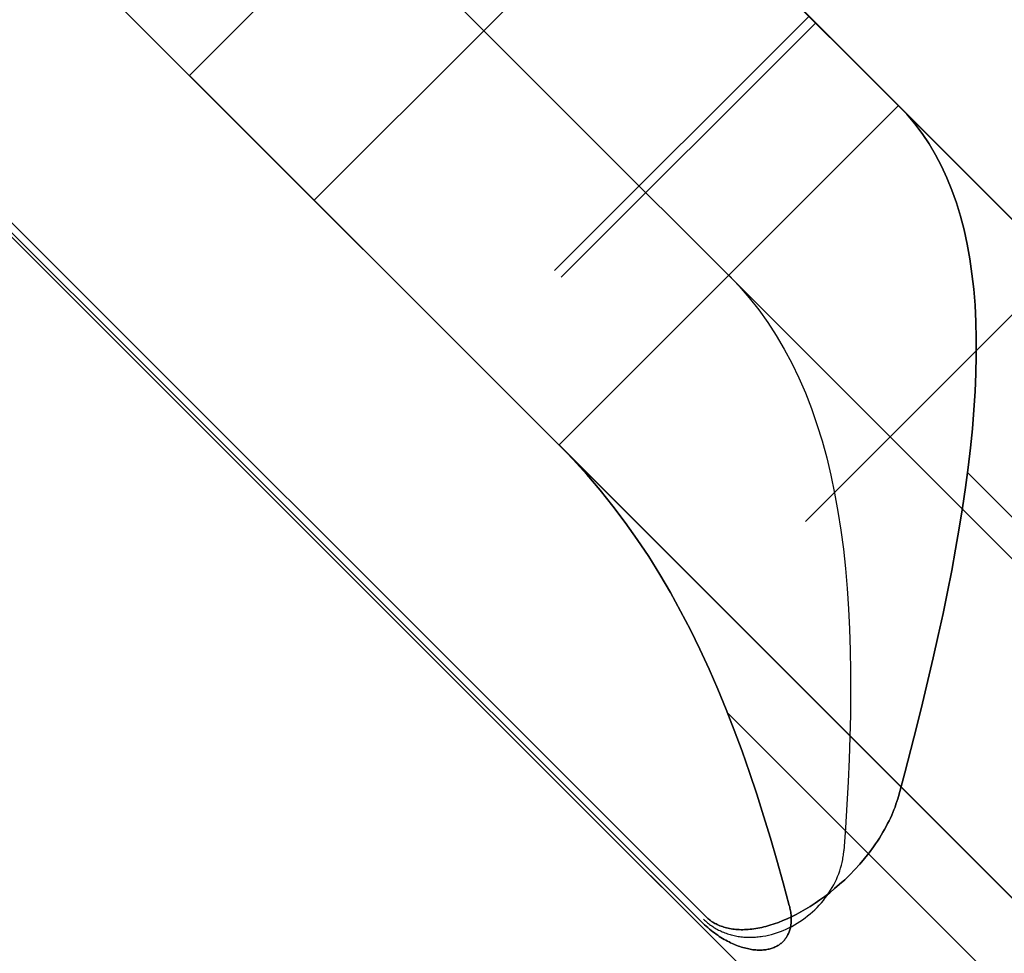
# Model space of a CAD drawing. Header units: millimetres. Extents: x -1030 to 192, y -442 to 180.
# Tile 36 of 256: x -981.47 to -977.37, y -386.28 to -382.39. Entities that reach past the tile are written whole.
import ezdxf

# ---------------------------------------------------------------- set-up
doc = ezdxf.new("R2010")
doc.units = ezdxf.units.MM
doc.header["$MEASUREMENT"] = 0
doc.layers.add('OVIDIO 120x60x72h', color=7, linetype='Continuous')

msp = doc.modelspace()

# ---------------------------------------------------------------- linework, layer by layer
at = {"layer": 'OVIDIO 120x60x72h', "extrusion": (0.108979, 0.202852, 0.973126)}
for points in [[(700.1307, 998.2628), (700.1307, 837.607)], [(700.1307, 837.607), (700.1307, 998.2628)], [(699.8353, 998.2628), (699.8353, 837.607)], [(699.5398, 837.607), (699.5398, 998.2628)], [(699.5398, 998.2628), (699.5398, 837.607)]]:
    msp.add_lwpolyline(points, dxfattribs=at)
at = {"layer": 'OVIDIO 120x60x72h', "extrusion": (0.021464, 0.046296, 0.998697)}
msp.add_lwpolyline([(740.5377, 718.1058), (740.5377, 818.6188)], dxfattribs=at)
at = {"layer": 'OVIDIO 120x60x72h', "extrusion": (0.235702, 0.235702, 0.942809)}
for points in [[(402.222, 1168.6844), (402.222, 1063.2765)], [(417.7515, 1208.228), (417.7515, 1099.1502)], [(416.8028, 1099.1502), (416.8028, 1208.228)], [(414.9054, 1208.228), (414.9054, 1099.1502)], [(413.9567, 1099.1502), (413.9567, 1208.228)]]:
    msp.add_lwpolyline(points, dxfattribs=at)
at = {"layer": 'OVIDIO 120x60x72h', "extrusion": (0.202852, 0.108979, 0.973126)}
for points in [[(96.8647, 1070.9108), (96.8647, 1231.5666)], [(96.8647, 1231.5666), (96.8647, 1070.9108)], [(96.5692, 1231.5666), (96.5692, 1070.9108)], [(96.2738, 1231.5666), (96.2738, 1070.9108)], [(96.2738, 1070.9108), (96.2738, 1231.5666)]]:
    msp.add_lwpolyline(points, dxfattribs=at)
at = {"layer": 'OVIDIO 120x60x72h', "extrusion": (0.046296, 0.021464, 0.998697)}
for points in [[(41.8689, 1002.9517), (41.8689, 1104.2561)], [(40.3827, 1003.9199), (40.3827, 1104.4311)]]:
    msp.add_lwpolyline(points, dxfattribs=at)
at = {"layer": 'OVIDIO 120x60x72h', "extrusion": (0.881274, -0.265352, 0.39108)}
msp.add_lwpolyline([(-636.7632, 955.3032), (-681.0761, 1012.8583)], dxfattribs=at)
at = {"layer": 'OVIDIO 120x60x72h', "extrusion": (0.015219, -0.015219, 0.999768)}
for points in [[(-991.1627, -369.4655), (-981.7851, -378.8408)], [(-992.2232, -370.5262), (-982.8457, -379.9016)]]:
    msp.add_lwpolyline(points, dxfattribs=at)
at = {"layer": 'OVIDIO 120x60x72h', "extrusion": (0.000231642, 0.999884, 0.015217)}
for points in [[(983.6795, 41.3113), (976.2222, 531.1432)], [(984.7399, 41.3275), (977.2826, 531.1606)]]:
    msp.add_lwpolyline(points, dxfattribs=at)
at = {"layer": 'OVIDIO 120x60x72h'}
for points in [[(-966.8675, -397.9312), (-986.0377, -378.761)], [(-985.8243, -378.9744), (-967.081, -397.7178)], [(-968.6037, -391.9523), (-980.0589, -380.4972)], [(-980.766, -382.6185), (-979.3518, -381.2043)], [(-979.3518, -381.2043), (-980.766, -382.6185)], [(-969.3109, -391.2452), (-979.3518, -381.2043)], [(-979.3518, -381.2043), (-969.3109, -391.2452)], [(-980.2464, -383.1382), (-978.8322, -381.7239)], [(-970.018, -393.3666), (-981.4731, -381.9114)], [(-970.018, -391.9523), (-980.0589, -381.9114)], [(-979.2457, -383.4317), (-978.185, -382.371)], [(-979.2176, -383.4598), (-978.1569, -382.3992)], [(-970.7251, -392.6595), (-980.766, -382.6185)], [(-980.766, -382.6185), (-970.7251, -392.6595)], [(-977.8125, -382.7436), (-979.2267, -384.1578)], [(-979.2267, -384.1578), (-977.8125, -382.7436)], [(-977.8125, -382.7436), (-979.2267, -384.1578)], [(-977.8125, -382.7436), (-974.3313, -386.2248), (-970.8501, -389.706)], [(-970.8501, -389.706), (-977.8125, -382.7436)], [(-977.1396, -383.4165), (-978.2003, -384.4771)], [(-978.2003, -384.4771), (-977.1396, -383.4165)], [(-972.2643, -391.1202), (-979.2267, -384.1578)], [(-979.2267, -384.1578), (-972.2643, -391.1202)], [(-977.525, -384.2737), (-972.3803, -389.4185)], [(-978.5249, -385.2738), (-973.3804, -390.4184)]]:
    msp.add_lwpolyline(points, dxfattribs=at)
at = {"layer": 'OVIDIO 120x60x72h', "extrusion": (0.324768, -0.324768, 0.888285)}
for points in [[(-962.0584, 691.0122), (-962.0584, 698.0986)], [(-962.0584, 698.0986), (-962.0584, 691.0122)], [(-962.8084, 691.0122), (-962.8084, 698.0986)], [(-963.5584, 691.0122), (-963.5584, 698.0986)], [(-963.5584, 698.0986), (-963.5584, 691.0122)]]:
    msp.add_lwpolyline(points, dxfattribs=at)
at = {"layer": 'OVIDIO 120x60x72h', "extrusion": (0.866025, 0.288675, -0.408248)}
for points in [[(-51.3115, -373.8765), (-53.891, -370.7174)], [(-53.891, -370.7174), (-51.3115, -373.8765)], [(-52.0974, -372.1136), (-54.7421, -368.8745)], [(-54.7421, -368.8745), (-52.0974, -372.1136)], [(-52.4328, -372.3874), (-55.0775, -369.1484)], [(-52.7682, -372.6613), (-55.4129, -369.4222)], [(-55.4129, -369.4222), (-52.7682, -372.6613)]]:
    msp.add_lwpolyline(points, dxfattribs=at)
at = {"layer": 'OVIDIO 120x60x72h', "extrusion": (0.288675, 0.866025, 0.408248)}
for points in [[(807.0475, 332.2359), (809.6269, 329.0767)], [(807.4947, 332.6011), (810.0742, 329.4419)], [(810.0742, 329.4419), (807.4947, 332.6011)]]:
    msp.add_lwpolyline(points, dxfattribs=at)
at = {"layer": 'OVIDIO 120x60x72h', "extrusion": (0.707107, 0.707107, 0)}
for points in [[(423.9541, 36.5783), (423.9539, 36.5561), (423.9531, 36.5337), (423.9519, 36.5112), (423.9501, 36.4884), (423.9477, 36.4656), (423.9449, 36.4426), (423.9414, 36.4195), (423.9374, 36.3963), (423.9328, 36.3731), (423.9277, 36.3498), (423.9219, 36.3265), (423.9155, 36.3031), (423.9085, 36.2798), (423.9009, 36.2566), (423.8927, 36.2333), (423.8839, 36.2102), (423.8745, 36.1872), (423.8644, 36.1643), (423.8537, 36.1416), (423.8424, 36.119), (423.8305, 36.0967), (423.818, 36.0745), (423.8048, 36.0527), (423.7911, 36.0311), (423.7768, 36.0098), (423.7619, 35.9889), (423.7465, 35.9682), (423.7305, 35.948), (423.7139, 35.9282), (423.6969, 35.9087), (423.6793, 35.8897), (423.6612, 35.8712), (423.6427, 35.8531), (423.6237, 35.8356), (423.6043, 35.8185), (423.5844, 35.8019), (423.5642, 35.7859), (423.5436, 35.7705), (423.5226, 35.7556), (423.5013, 35.7413), (423.4797, 35.7276), (423.4579, 35.7145), (423.4358, 35.7019), (423.4134, 35.69), (423.3909, 35.6787), (423.3681, 35.668), (423.3452, 35.658), (423.3222, 35.6485), (423.2991, 35.6397), (423.2759, 35.6315), (423.2526, 35.6239), (423.2293, 35.6169), (423.2059, 35.6105), (423.1826, 35.6048), (423.1593, 35.5996), (423.1361, 35.595), (423.1129, 35.591), (423.0898, 35.5876), (423.0668, 35.5847), (423.044, 35.5823), (423.0213, 35.5806), (422.9987, 35.5793), (422.9763, 35.5785), (422.9541, 35.5783)], [(422.9541, 35.5783), (422.9763, 35.5785), (422.9987, 35.5793), (423.0213, 35.5806), (423.044, 35.5823), (423.0668, 35.5847), (423.0898, 35.5876), (423.1129, 35.591), (423.1361, 35.595), (423.1593, 35.5996), (423.1826, 35.6048), (423.2059, 35.6105), (423.2293, 35.6169), (423.2526, 35.6239), (423.2759, 35.6315), (423.2991, 35.6397), (423.3222, 35.6485), (423.3452, 35.658), (423.3681, 35.668), (423.3909, 35.6787), (423.4134, 35.69), (423.4358, 35.7019), (423.4579, 35.7145), (423.4797, 35.7276), (423.5013, 35.7413), (423.5226, 35.7556), (423.5436, 35.7705), (423.5642, 35.7859), (423.5844, 35.8019), (423.6043, 35.8185), (423.6237, 35.8356), (423.6427, 35.8531), (423.6612, 35.8712), (423.6793, 35.8897), (423.6969, 35.9087), (423.7139, 35.9282), (423.7305, 35.948), (423.7465, 35.9682), (423.7619, 35.9889), (423.7768, 36.0098), (423.7911, 36.0311), (423.8048, 36.0527), (423.818, 36.0745), (423.8305, 36.0967), (423.8424, 36.119), (423.8537, 36.1416), (423.8644, 36.1643), (423.8745, 36.1872), (423.8839, 36.2102), (423.8927, 36.2333), (423.9009, 36.2566), (423.9085, 36.2798), (423.9155, 36.3031), (423.9219, 36.3265), (423.9277, 36.3498), (423.9328, 36.3731), (423.9374, 36.3963), (423.9414, 36.4195), (423.9449, 36.4426), (423.9477, 36.4656), (423.9501, 36.4884), (423.9519, 36.5112), (423.9531, 36.5337), (423.9539, 36.5561), (423.9541, 36.5783)], [(418.6541, 67.5352), (418.6553, 67.4393), (418.6587, 67.343), (418.6645, 67.2465), (418.6727, 67.1497), (418.6833, 67.0528), (418.6963, 66.9559), (418.7117, 66.859), (418.7295, 66.7623), (418.7497, 66.6658), (418.7724, 66.5696), (418.7975, 66.4739), (418.825, 66.3786), (418.8548, 66.2839), (418.8871, 66.19), (418.9217, 66.0968), (418.9586, 66.0044), (418.9978, 65.913), (419.0392, 65.8227), (419.0829, 65.7334), (419.1287, 65.6453), (419.1766, 65.5585), (419.2266, 65.4731), (419.2786, 65.3891), (419.3325, 65.3065), (419.3883, 65.2255), (419.4459, 65.1461), (419.5053, 65.0684), (419.5663, 64.9925), (419.6289, 64.9182), (419.6931, 64.8459), (419.7587, 64.7753), (419.8257, 64.7067)], [(419.8257, 64.7067), (419.7587, 64.7753), (419.6931, 64.8459), (419.6289, 64.9182), (419.5663, 64.9925), (419.5053, 65.0684), (419.4459, 65.1461), (419.3883, 65.2255), (419.3325, 65.3065), (419.2786, 65.3891), (419.2266, 65.4731), (419.1766, 65.5585), (419.1287, 65.6453), (419.0829, 65.7334), (419.0392, 65.8227), (418.9978, 65.913), (418.9586, 66.0044), (418.9217, 66.0968), (418.8871, 66.19), (418.8548, 66.2839), (418.825, 66.3786), (418.7975, 66.4739), (418.7724, 66.5696), (418.7497, 66.6658), (418.7295, 66.7623), (418.7117, 66.859), (418.6963, 66.9559), (418.6833, 67.0528), (418.6727, 67.1497), (418.6645, 67.2465), (418.6587, 67.343), (418.6553, 67.4393), (418.6541, 67.5352)], [(418.6541, 67.5352), (418.6553, 67.4393), (418.6587, 67.343), (418.6645, 67.2465), (418.6727, 67.1497), (418.6833, 67.0528), (418.6963, 66.9559), (418.7117, 66.859), (418.7295, 66.7623), (418.7497, 66.6658), (418.7724, 66.5696), (418.7975, 66.4739), (418.825, 66.3786), (418.8548, 66.2839), (418.8871, 66.19), (418.9217, 66.0968), (418.9586, 66.0044), (418.9978, 65.913), (419.0392, 65.8227), (419.0829, 65.7334), (419.1287, 65.6453), (419.1766, 65.5585), (419.2266, 65.4731), (419.2786, 65.3891), (419.3325, 65.3065), (419.3883, 65.2255), (419.4459, 65.1461), (419.5053, 65.0684), (419.5663, 64.9925), (419.6289, 64.9182), (419.6931, 64.8459), (419.7587, 64.7753), (419.8257, 64.7067)]]:
    msp.add_lwpolyline(points, dxfattribs=at)
at = {"layer": 'OVIDIO 120x60x72h', "extrusion": (-0.216287, -0.216287, 0.952072)}
msp.add_lwpolyline([(-420.2685, -896.5718), (-420.2685, -898.5722)], dxfattribs=at)
at = {"layer": 'OVIDIO 120x60x72h', "extrusion": (0.818325, -0.403684, -0.409126)}
msp.add_lwpolyline([(-776.6974, -230.2034), (-778.2368, -231.4801)], dxfattribs=at)
at = {"layer": 'OVIDIO 120x60x72h', "extrusion": (0.906982, -0.195576, -0.373007)}
msp.add_lwpolyline([(-582.103, -265.633), (-583.1041, -267.3648)], dxfattribs=at)
at = {"layer": 'OVIDIO 120x60x72h', "extrusion": (-0.053029, 0.973837, -0.220975)}
for points in [[(997.3341, -9.2436), (997.8126, -11.1855)], [(997.8126, -11.1855), (997.3341, -9.2436)]]:
    msp.add_lwpolyline(points, dxfattribs=at)
at = {"layer": 'OVIDIO 120x60x72h', "extrusion": (0.973837, -0.053029, -0.220975)}
msp.add_lwpolyline([(-438.219, -147.0245), (-438.3523, -147.5654)], dxfattribs=at)
at = {"layer": 'OVIDIO 120x60x72h', "extrusion": (-0.027096, 0.986544, -0.161235)}
msp.add_lwpolyline([(988.5073, 5.101), (988.1715, 7.0726)], dxfattribs=at)
at = {"layer": 'OVIDIO 120x60x72h', "extrusion": (-0.008107, 0.995955, -0.08949)}
msp.add_lwpolyline([(981.4704, 29.7613), (981.2893, 31.753)], dxfattribs=at)
at = {"layer": 'OVIDIO 120x60x72h', "extrusion": (0.999949, -0.000101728, -0.010085)}
for points in [[(-386.2234, 56.0054), (-386.2435, 54.0055)], [(-386.2435, 54.0055), (-386.2234, 56.0054)]]:
    msp.add_lwpolyline(points, dxfattribs=at)
at = {"layer": 'OVIDIO 120x60x72h', "extrusion": (0.99949, -0.001019, -0.031903)}
msp.add_lwpolyline([(-387.2378, 32.6402), (-387.1739, 34.6392)], dxfattribs=at)
at = {"layer": 'OVIDIO 120x60x72h'}
for points in [[(-986.0377, -378.761, 65.8783), (-985.9445, -378.8358, 65.8783), (-985.8527, -378.9124, 65.8782), (-985.7626, -378.9908, 65.8781), (-985.674, -379.071, 65.8781), (-985.587, -379.1529, 65.878), (-978.6144, -386.1238, 65.878)], [(-978.6346, -386.144, 63.8782), (-985.6205, -379.1604, 63.8782), (-985.7213, -379.0662, 63.8783), (-985.8243, -378.9744, 63.8783)], [(-977.8125, -382.7436, 62.8783), (-977.7776, -382.7806, 62.9716), (-977.7447, -382.8196, 63.0647), (-977.7138, -382.8607, 63.1577), (-977.685, -382.9039, 63.2504), (-977.6582, -382.9491, 63.3428), (-977.6335, -382.9963, 63.4347), (-977.6107, -383.0455, 63.5261), (-977.59, -383.0967, 63.6168), (-977.5712, -383.1499, 63.7068), (-977.5544, -383.2051, 63.7961), (-977.5396, -383.2622, 63.8844), (-977.5267, -383.3213, 63.9718), (-977.5157, -383.3822, 64.0581), (-977.5066, -383.4451, 64.1433), (-977.4994, -383.5098, 64.2272), (-977.4939, -383.5763, 64.3099), (-977.4903, -383.6447, 64.3911), (-977.4885, -383.7148, 64.4709), (-977.4884, -383.7867, 64.5492), (-977.49, -383.8602, 64.6258), (-977.4933, -383.9355, 64.7008), (-977.4982, -384.0123, 64.774), (-977.5046, -384.0907, 64.8453), (-977.5127, -384.1707, 64.9148), (-977.5222, -384.2522, 64.9823), (-977.5332, -384.3352, 65.0477), (-977.5456, -384.4196, 65.1111), (-977.5594, -384.5053, 65.1723), (-977.5745, -384.5924, 65.2313), (-977.5909, -384.6807, 65.288), (-977.6085, -384.7702, 65.3424), (-977.6272, -384.861, 65.3944), (-977.6471, -384.9528, 65.444), (-977.6681, -385.0457, 65.491), (-977.69, -385.1396, 65.5356), (-977.7129, -385.2345, 65.5776), (-977.7367, -385.3303, 65.617), (-977.7614, -385.4269, 65.6537), (-977.7868, -385.5242, 65.6878), (-977.8129, -385.6223, 65.7192)], [(-977.8129, -385.6223, 65.7192), (-977.7868, -385.5242, 65.6878), (-977.7614, -385.4269, 65.6537), (-977.7367, -385.3303, 65.617), (-977.7129, -385.2345, 65.5776), (-977.69, -385.1396, 65.5356), (-977.6681, -385.0457, 65.491), (-977.6471, -384.9528, 65.444), (-977.6272, -384.861, 65.3944), (-977.6085, -384.7702, 65.3424), (-977.5909, -384.6807, 65.288), (-977.5745, -384.5924, 65.2313), (-977.5594, -384.5053, 65.1723), (-977.5456, -384.4196, 65.1111), (-977.5332, -384.3352, 65.0477), (-977.5222, -384.2522, 64.9823), (-977.5127, -384.1707, 64.9148), (-977.5046, -384.0907, 64.8453), (-977.4982, -384.0123, 64.774), (-977.4933, -383.9355, 64.7008), (-977.49, -383.8602, 64.6258), (-977.4884, -383.7867, 64.5492), (-977.4885, -383.7148, 64.4709), (-977.4903, -383.6447, 64.3911), (-977.4939, -383.5763, 64.3099), (-977.4994, -383.5098, 64.2272), (-977.5066, -383.4451, 64.1433), (-977.5157, -383.3822, 64.0581), (-977.5267, -383.3213, 63.9718), (-977.5396, -383.2622, 63.8844), (-977.5544, -383.2051, 63.7961), (-977.5712, -383.1499, 63.7068), (-977.59, -383.0967, 63.6168), (-977.6107, -383.0455, 63.5261), (-977.6335, -382.9963, 63.4347), (-977.6582, -382.9491, 63.3428), (-977.685, -382.9039, 63.2504), (-977.7138, -382.8607, 63.1577), (-977.7447, -382.8196, 63.0647), (-977.7776, -382.7806, 62.9716), (-977.8125, -382.7436, 62.8783)], [(-978.5196, -383.4507, 62.8783), (-978.4757, -383.4967, 62.956), (-978.434, -383.5449, 63.0336), (-978.3944, -383.5953, 63.1109), (-978.3569, -383.6477, 63.1879), (-978.3215, -383.7023, 63.2645), (-978.2882, -383.7589, 63.3404), (-978.257, -383.8176, 63.4157), (-978.2278, -383.8784, 63.4901), (-978.2006, -383.9412, 63.5636), (-978.1755, -384.006, 63.6361), (-978.1523, -384.0728, 63.7075), (-978.1311, -384.1415, 63.7776), (-978.1117, -384.2121, 63.8463), (-978.0943, -384.2846, 63.9136), (-978.0786, -384.3589, 63.9793), (-978.0647, -384.435, 64.0433), (-978.0526, -384.5128, 64.1056), (-978.0422, -384.5924, 64.1659), (-978.0335, -384.6735, 64.2244), (-978.0263, -384.7563, 64.2808), (-978.0206, -384.8406, 64.3351), (-978.0164, -384.9263, 64.3872), (-978.0136, -385.0135, 64.4371), (-978.0121, -385.1019, 64.4846), (-978.0119, -385.1917, 64.5297), (-978.0129, -385.2826, 64.5722), (-978.0151, -385.3747, 64.6123), (-978.0182, -385.4679, 64.6497), (-978.0224, -385.562, 64.6845), (-978.0275, -385.657, 64.7165), (-978.0335, -385.7529, 64.7458), (-978.0402, -385.8496, 64.7722)], [(-978.2674, -386.0768, 63.8253), (-978.293, -385.9825, 63.8073), (-978.3193, -385.8888, 63.7869), (-978.3464, -385.796, 63.764), (-978.3743, -385.704, 63.7387), (-978.4032, -385.613, 63.7112), (-978.4332, -385.5231, 63.6814), (-978.4643, -385.4342, 63.6495), (-978.4966, -385.3466, 63.6155), (-978.5302, -385.2603, 63.5796), (-978.5652, -385.1754, 63.5417), (-978.6016, -385.0918, 63.5021), (-978.6395, -385.0098, 63.4608), (-978.679, -384.9292, 63.4179), (-978.72, -384.8503, 63.3736), (-978.7626, -384.773, 63.328), (-978.807, -384.6974, 63.2812), (-978.8531, -384.6236, 63.2332), (-978.9009, -384.5515, 63.1843), (-978.9506, -384.4813, 63.1346), (-979.0021, -384.4128, 63.0841), (-979.0554, -384.3463, 63.0332), (-979.1106, -384.2815, 62.9818), (-979.1677, -384.2187, 62.9301), (-979.2267, -384.1578, 62.8783)], [(-979.2267, -384.1578, 62.8783), (-979.1677, -384.2187, 62.9301), (-979.1106, -384.2815, 62.9818), (-979.0554, -384.3463, 63.0332), (-979.0021, -384.4128, 63.0841), (-978.9506, -384.4813, 63.1346), (-978.9009, -384.5515, 63.1843), (-978.8531, -384.6236, 63.2332), (-978.807, -384.6974, 63.2812), (-978.7626, -384.773, 63.328), (-978.72, -384.8503, 63.3736), (-978.679, -384.9292, 63.4179), (-978.6395, -385.0098, 63.4608), (-978.6016, -385.0918, 63.5021), (-978.5652, -385.1754, 63.5417), (-978.5302, -385.2603, 63.5796), (-978.4966, -385.3466, 63.6155), (-978.4643, -385.4342, 63.6495), (-978.4332, -385.5231, 63.6814), (-978.4032, -385.613, 63.7112), (-978.3743, -385.704, 63.7387), (-978.3464, -385.796, 63.764), (-978.3193, -385.8888, 63.7869), (-978.293, -385.9825, 63.8073), (-978.2674, -386.0768, 63.8253)], [(-977.8129, -385.6223, 65.7192), (-977.816, -385.6333, 65.7225), (-977.8194, -385.6444, 65.7259), (-977.8231, -385.6556, 65.7294), (-977.8271, -385.6668, 65.7329), (-977.8315, -385.6781, 65.7365), (-977.8361, -385.6895, 65.7401), (-977.841, -385.7011, 65.7437), (-977.8463, -385.7127, 65.7474), (-977.8519, -385.7244, 65.7511), (-977.8578, -385.7361, 65.7548), (-977.864, -385.748, 65.7586), (-977.8705, -385.76, 65.7623), (-977.8774, -385.772, 65.7661), (-977.8846, -385.7841, 65.7699), (-977.8922, -385.7962, 65.7738), (-977.9001, -385.8085, 65.7776), (-977.9084, -385.8207, 65.7814), (-977.917, -385.833, 65.7852), (-977.9352, -385.8575, 65.7927), (-977.9543, -385.8816, 65.8), (-977.9742, -385.9051, 65.807), (-977.9947, -385.9276, 65.8136), (-978.0156, -385.9492, 65.8198), (-978.0366, -385.9696, 65.8255), (-978.0577, -385.9888, 65.8308), (-978.0785, -386.0068, 65.8356), (-978.0991, -386.0237, 65.84), (-978.1196, -386.0395, 65.844), (-978.1398, -386.0542, 65.8477), (-978.16, -386.0681, 65.851), (-978.18, -386.081, 65.8541), (-978.1997, -386.093, 65.8569), (-978.2193, -386.1042, 65.8594), (-978.2386, -386.1144, 65.8617), (-978.2576, -386.1239, 65.8638), (-978.2764, -386.1325, 65.8656), (-978.2949, -386.1403, 65.8673), (-978.313, -386.1474, 65.8687), (-978.3309, -386.1537, 65.8701), (-978.3484, -386.1593, 65.8712), (-978.3657, -386.1641, 65.8723), (-978.3741, -386.1662, 65.8727), (-978.3825, -386.1682, 65.8732), (-978.3908, -386.17, 65.8736), (-978.3991, -386.1716, 65.874), (-978.4072, -386.173, 65.8743), (-978.4152, -386.1742, 65.8747), (-978.4231, -386.1753, 65.875), (-978.431, -386.1762, 65.8752), (-978.4387, -386.1769, 65.8755), (-978.4463, -386.1774, 65.8757), (-978.4538, -386.1777, 65.876), (-978.4612, -386.1779, 65.8762), (-978.4685, -386.1779, 65.8764), (-978.4757, -386.1777, 65.8765), (-978.4828, -386.1774, 65.8767), (-978.4897, -386.1768, 65.8768), (-978.4965, -386.1762, 65.877), (-978.5032, -386.1753, 65.8771), (-978.5098, -386.1743, 65.8772), (-978.5162, -386.1732, 65.8773), (-978.5225, -386.1719, 65.8774), (-978.5286, -386.1705, 65.8775), (-978.5346, -386.1689, 65.8775), (-978.5405, -386.1672, 65.8776), (-978.5462, -386.1653, 65.8777), (-978.5518, -386.1633, 65.8777), (-978.5572, -386.1612, 65.8778), (-978.5624, -386.159, 65.8778), (-978.5675, -386.1566, 65.8778), (-978.5725, -386.1542, 65.8779), (-978.5773, -386.1516, 65.8779), (-978.582, -386.1489, 65.8779), (-978.5865, -386.1461, 65.8779), (-978.5909, -386.1432, 65.878), (-978.5952, -386.1402, 65.878), (-978.5993, -386.1372, 65.878), (-978.6033, -386.134, 65.878), (-978.6071, -386.1307, 65.878), (-978.6108, -386.1273, 65.878), (-978.6144, -386.1238, 65.878)], [(-978.6144, -386.1238, 65.878), (-978.6108, -386.1273, 65.878), (-978.6071, -386.1307, 65.878), (-978.6033, -386.134, 65.878), (-978.5993, -386.1372, 65.878), (-978.5952, -386.1402, 65.878), (-978.5909, -386.1432, 65.878), (-978.5865, -386.1461, 65.8779), (-978.582, -386.1489, 65.8779), (-978.5773, -386.1516, 65.8779), (-978.5725, -386.1542, 65.8779), (-978.5675, -386.1566, 65.8778), (-978.5624, -386.159, 65.8778), (-978.5572, -386.1612, 65.8778), (-978.5518, -386.1633, 65.8777), (-978.5462, -386.1653, 65.8777), (-978.5405, -386.1672, 65.8776), (-978.5346, -386.1689, 65.8775), (-978.5286, -386.1705, 65.8775), (-978.5225, -386.1719, 65.8774), (-978.5162, -386.1732, 65.8773), (-978.5098, -386.1743, 65.8772), (-978.5032, -386.1753, 65.8771), (-978.4965, -386.1762, 65.877), (-978.4897, -386.1768, 65.8768), (-978.4828, -386.1774, 65.8767), (-978.4757, -386.1777, 65.8765), (-978.4685, -386.1779, 65.8764), (-978.4612, -386.1779, 65.8762), (-978.4538, -386.1777, 65.876), (-978.4463, -386.1774, 65.8757), (-978.4387, -386.1769, 65.8755), (-978.431, -386.1762, 65.8752), (-978.4231, -386.1753, 65.875), (-978.4152, -386.1742, 65.8747), (-978.4072, -386.173, 65.8743), (-978.3991, -386.1716, 65.874), (-978.3908, -386.17, 65.8736), (-978.3825, -386.1682, 65.8732), (-978.3741, -386.1662, 65.8727), (-978.3657, -386.1641, 65.8723), (-978.3484, -386.1593, 65.8712), (-978.3309, -386.1537, 65.8701), (-978.313, -386.1474, 65.8687), (-978.2949, -386.1403, 65.8673), (-978.2764, -386.1325, 65.8656), (-978.2576, -386.1239, 65.8638), (-978.2386, -386.1144, 65.8617), (-978.2193, -386.1042, 65.8594), (-978.1997, -386.093, 65.8569), (-978.18, -386.081, 65.8541), (-978.16, -386.0681, 65.851), (-978.1398, -386.0542, 65.8477), (-978.1196, -386.0395, 65.844), (-978.0991, -386.0237, 65.84), (-978.0785, -386.0068, 65.8356), (-978.0577, -385.9888, 65.8308), (-978.0366, -385.9696, 65.8255), (-978.0156, -385.9492, 65.8198), (-977.9947, -385.9276, 65.8136), (-977.9742, -385.9051, 65.807), (-977.9543, -385.8816, 65.8), (-977.9352, -385.8575, 65.7927), (-977.917, -385.833, 65.7852), (-977.9084, -385.8207, 65.7814), (-977.9001, -385.8085, 65.7776), (-977.8922, -385.7962, 65.7738), (-977.8846, -385.7841, 65.7699), (-977.8774, -385.772, 65.7661), (-977.8705, -385.76, 65.7623), (-977.864, -385.748, 65.7586), (-977.8578, -385.7361, 65.7548), (-977.8519, -385.7244, 65.7511), (-977.8463, -385.7127, 65.7474), (-977.841, -385.7011, 65.7437), (-977.8361, -385.6895, 65.7401), (-977.8315, -385.6781, 65.7365), (-977.8271, -385.6668, 65.7329), (-977.8231, -385.6556, 65.7294), (-977.8194, -385.6444, 65.7259), (-977.816, -385.6333, 65.7225), (-977.8129, -385.6223, 65.7192)], [(-978.6245, -386.1339, 64.8782), (-978.6205, -386.1378, 64.8782), (-978.6165, -386.1415, 64.8782), (-978.6124, -386.1452, 64.8782), (-978.6082, -386.1488, 64.8782), (-978.6039, -386.1523, 64.8782), (-978.5995, -386.1557, 64.8782), (-978.595, -386.159, 64.8782), (-978.5905, -386.1622, 64.8782), (-978.5859, -386.1653, 64.8781), (-978.5812, -386.1683, 64.8781), (-978.5765, -386.1712, 64.8781), (-978.5716, -386.174, 64.8781), (-978.5668, -386.1767, 64.8781), (-978.5618, -386.1793, 64.878), (-978.5568, -386.1818, 64.878), (-978.5517, -386.1842, 64.878), (-978.5465, -386.1865, 64.8779), (-978.5413, -386.1887, 64.8779), (-978.536, -386.1908, 64.8778), (-978.5307, -386.1928, 64.8777), (-978.5253, -386.1947, 64.8777), (-978.5199, -386.1964, 64.8776), (-978.5144, -386.1981, 64.8775), (-978.5089, -386.1997, 64.8774), (-978.5033, -386.2011, 64.8773), (-978.4976, -386.2024, 64.8772), (-978.492, -386.2037, 64.8771), (-978.4862, -386.2048, 64.877), (-978.4805, -386.2058, 64.8768), (-978.4747, -386.2067, 64.8767), (-978.4688, -386.2074, 64.8765), (-978.463, -386.2081, 64.8763), (-978.4571, -386.2086, 64.8762), (-978.4511, -386.209, 64.876), (-978.4452, -386.2094, 64.8758), (-978.4392, -386.2095, 64.8755), (-978.4331, -386.2096, 64.8753), (-978.4271, -386.2096, 64.8751), (-978.421, -386.2094, 64.8748), (-978.4149, -386.2092, 64.8745), (-978.4088, -386.2088, 64.8742), (-978.4027, -386.2083, 64.8739), (-978.3966, -386.2077, 64.8736), (-978.3905, -386.207, 64.8733), (-978.3843, -386.2062, 64.8729), (-978.3782, -386.2053, 64.8725), (-978.3658, -386.2031, 64.8717), (-978.3535, -386.2005, 64.8709), (-978.3413, -386.1974, 64.8699), (-978.329, -386.194, 64.8688), (-978.3168, -386.1901, 64.8677), (-978.3047, -386.1858, 64.8665), (-978.2927, -386.181, 64.8651), (-978.2808, -386.1759, 64.8637), (-978.269, -386.1703, 64.8622), (-978.2573, -386.1644, 64.8605), (-978.2458, -386.158, 64.8588), (-978.2345, -386.1513, 64.8569), (-978.2234, -386.1442, 64.8549), (-978.2124, -386.1368, 64.8529), (-978.2017, -386.129, 64.8507), (-978.1912, -386.1209, 64.8484), (-978.181, -386.1125, 64.8461), (-978.171, -386.1037, 64.8436), (-978.1613, -386.0947, 64.8411), (-978.1519, -386.0854, 64.8385), (-978.1428, -386.0758, 64.8358), (-978.134, -386.066, 64.833), (-978.1255, -386.0559, 64.8301), (-978.1174, -386.0456, 64.8272), (-978.1096, -386.0351, 64.8242), (-978.1022, -386.0244, 64.8211), (-978.0952, -386.0135, 64.818), (-978.0886, -386.0024, 64.8148), (-978.0824, -385.9912, 64.8115), (-978.0765, -385.9798, 64.8082), (-978.0711, -385.9683, 64.8049), (-978.0661, -385.9566, 64.8016), (-978.0615, -385.9449, 64.7983), (-978.0573, -385.9331, 64.7949), (-978.0535, -385.9213, 64.7916), (-978.0502, -385.9093, 64.7883), (-978.0473, -385.8974, 64.785), (-978.0448, -385.8854, 64.7818), (-978.0438, -385.8794, 64.7801), (-978.0428, -385.8734, 64.7785), (-978.042, -385.8675, 64.777), (-978.0412, -385.8615, 64.7754), (-978.0406, -385.8555, 64.7738), (-978.0401, -385.8496, 64.7723)], [(-978.6346, -386.144, 63.8782), (-978.6277, -386.1507, 63.8782), (-978.6208, -386.1572, 63.8782), (-978.6139, -386.1635, 63.8782), (-978.607, -386.1695, 63.8782), (-978.6001, -386.1753, 63.8782), (-978.5932, -386.1809, 63.8782), (-978.5863, -386.1862, 63.8781), (-978.5794, -386.1914, 63.8781), (-978.5725, -386.1963, 63.8781), (-978.5657, -386.2011, 63.878), (-978.5589, -386.2057, 63.878), (-978.5521, -386.21, 63.878), (-978.5453, -386.2142, 63.8779), (-978.5385, -386.2182, 63.8779), (-978.5318, -386.222, 63.8778), (-978.5251, -386.2256, 63.8777), (-978.5185, -386.2291, 63.8776), (-978.5119, -386.2323, 63.8776), (-978.5053, -386.2354, 63.8775), (-978.4988, -386.2383, 63.8774), (-978.4923, -386.2411, 63.8772), (-978.4858, -386.2437, 63.8771), (-978.4794, -386.2461, 63.877), (-978.4731, -386.2483, 63.8768), (-978.4668, -386.2504, 63.8766), (-978.4606, -386.2523, 63.8765), (-978.4544, -386.254, 63.8763), (-978.4483, -386.2556, 63.876), (-978.4422, -386.257, 63.8758), (-978.4362, -386.2583, 63.8756), (-978.4303, -386.2594, 63.8753), (-978.4244, -386.2604, 63.8751), (-978.4187, -386.2612, 63.8748), (-978.413, -386.2619, 63.8745), (-978.4073, -386.2624, 63.8741), (-978.4018, -386.2627, 63.8738), (-978.3963, -386.263, 63.8734), (-978.3909, -386.263, 63.873), (-978.3856, -386.263, 63.8727), (-978.3804, -386.2628, 63.8722), (-978.3753, -386.2624, 63.8718), (-978.3703, -386.2619, 63.8713), (-978.3654, -386.2613, 63.8709), (-978.3606, -386.2605, 63.8704), (-978.3559, -386.2596, 63.8699), (-978.3513, -386.2586, 63.8693), (-978.3468, -386.2574, 63.8688), (-978.3424, -386.2561, 63.8682), (-978.3382, -386.2547, 63.8677), (-978.334, -386.2532, 63.8671), (-978.33, -386.2516, 63.8664), (-978.3261, -386.2498, 63.8658), (-978.3224, -386.248, 63.8652), (-978.3187, -386.246, 63.8645), (-978.3151, -386.2439, 63.8638), (-978.3117, -386.2418, 63.8632), (-978.3084, -386.2395, 63.8624), (-978.3067, -386.2384, 63.8621), (-978.3051, -386.2372, 63.8617), (-978.3036, -386.236, 63.8614), (-978.302, -386.2348, 63.861), (-978.3005, -386.2335, 63.8606), (-978.299, -386.2322, 63.8603), (-978.2976, -386.2309, 63.8599), (-978.2961, -386.2296, 63.8595), (-978.2947, -386.2283, 63.8591), (-978.2933, -386.2269, 63.8587), (-978.292, -386.2255, 63.8583), (-978.2906, -386.2241, 63.8579), (-978.2893, -386.2226, 63.8575), (-978.2881, -386.2212, 63.8571), (-978.2868, -386.2197, 63.8567), (-978.2856, -386.2182, 63.8563), (-978.2844, -386.2167, 63.8559), (-978.2832, -386.2151, 63.8555), (-978.2821, -386.2135, 63.8551), (-978.2809, -386.2119, 63.8546), (-978.2798, -386.2103, 63.8542), (-978.2788, -386.2086, 63.8538), (-978.2777, -386.207, 63.8533), (-978.2767, -386.2053, 63.8529), (-978.2757, -386.2035, 63.8525), (-978.2747, -386.2018, 63.852), (-978.2729, -386.1982, 63.8511), (-978.2712, -386.1945, 63.8502), (-978.2695, -386.1907, 63.8492), (-978.268, -386.1868, 63.8483), (-978.2666, -386.1828, 63.8473), (-978.2653, -386.1787, 63.8463), (-978.2642, -386.1745, 63.8453), (-978.2631, -386.1702, 63.8443), (-978.2622, -386.1658, 63.8433), (-978.2614, -386.1612, 63.8423), (-978.2607, -386.1566, 63.8412), (-978.2602, -386.1519, 63.8402), (-978.2598, -386.147, 63.8391), (-978.2595, -386.1421, 63.8381), (-978.2594, -386.1371, 63.837), (-978.2594, -386.132, 63.8359), (-978.2595, -386.1268, 63.8348), (-978.2598, -386.1216, 63.8338), (-978.2602, -386.1162, 63.8327), (-978.2608, -386.1108, 63.8316), (-978.2615, -386.1053, 63.8305), (-978.2624, -386.0998, 63.8295), (-978.2634, -386.0942, 63.8284), (-978.2646, -386.0885, 63.8273), (-978.2659, -386.0827, 63.8263), (-978.2674, -386.0768, 63.8253)], [(-978.2674, -386.0768, 63.8253), (-978.2659, -386.0827, 63.8263), (-978.2646, -386.0885, 63.8273), (-978.2634, -386.0942, 63.8284), (-978.2624, -386.0998, 63.8295), (-978.2615, -386.1053, 63.8305), (-978.2608, -386.1108, 63.8316), (-978.2602, -386.1162, 63.8327), (-978.2598, -386.1216, 63.8338), (-978.2595, -386.1268, 63.8348), (-978.2594, -386.132, 63.8359), (-978.2594, -386.1371, 63.837), (-978.2595, -386.1421, 63.8381), (-978.2598, -386.147, 63.8391), (-978.2602, -386.1519, 63.8402), (-978.2607, -386.1566, 63.8412), (-978.2614, -386.1612, 63.8423), (-978.2622, -386.1658, 63.8433), (-978.2631, -386.1702, 63.8443), (-978.2642, -386.1745, 63.8453), (-978.2653, -386.1787, 63.8463), (-978.2666, -386.1828, 63.8473), (-978.268, -386.1868, 63.8483), (-978.2695, -386.1907, 63.8492), (-978.2712, -386.1945, 63.8502), (-978.2729, -386.1982, 63.8511), (-978.2747, -386.2018, 63.852), (-978.2757, -386.2035, 63.8525), (-978.2767, -386.2053, 63.8529), (-978.2777, -386.207, 63.8533), (-978.2788, -386.2086, 63.8538), (-978.2798, -386.2103, 63.8542), (-978.2809, -386.2119, 63.8546), (-978.2821, -386.2135, 63.8551), (-978.2832, -386.2151, 63.8555), (-978.2844, -386.2167, 63.8559), (-978.2856, -386.2182, 63.8563), (-978.2868, -386.2197, 63.8567), (-978.2881, -386.2212, 63.8571), (-978.2893, -386.2226, 63.8575), (-978.2906, -386.2241, 63.8579), (-978.292, -386.2255, 63.8583), (-978.2933, -386.2269, 63.8587), (-978.2947, -386.2283, 63.8591), (-978.2961, -386.2296, 63.8595), (-978.2976, -386.2309, 63.8599), (-978.299, -386.2322, 63.8603), (-978.3005, -386.2335, 63.8606), (-978.302, -386.2348, 63.861), (-978.3036, -386.236, 63.8614), (-978.3051, -386.2372, 63.8617), (-978.3067, -386.2384, 63.8621), (-978.3084, -386.2395, 63.8624), (-978.3117, -386.2418, 63.8632), (-978.3151, -386.2439, 63.8638), (-978.3187, -386.246, 63.8645), (-978.3224, -386.248, 63.8652), (-978.3261, -386.2498, 63.8658), (-978.33, -386.2516, 63.8664), (-978.334, -386.2532, 63.8671), (-978.3382, -386.2547, 63.8677), (-978.3424, -386.2561, 63.8682), (-978.3468, -386.2574, 63.8688), (-978.3513, -386.2586, 63.8693), (-978.3559, -386.2596, 63.8699), (-978.3606, -386.2605, 63.8704), (-978.3654, -386.2613, 63.8709), (-978.3703, -386.2619, 63.8713), (-978.3753, -386.2624, 63.8718), (-978.3804, -386.2628, 63.8722), (-978.3856, -386.263, 63.8727), (-978.3909, -386.263, 63.873), (-978.3963, -386.263, 63.8734), (-978.4018, -386.2627, 63.8738), (-978.4073, -386.2624, 63.8741), (-978.413, -386.2619, 63.8745), (-978.4187, -386.2612, 63.8748), (-978.4244, -386.2604, 63.8751), (-978.4303, -386.2594, 63.8753), (-978.4362, -386.2583, 63.8756), (-978.4422, -386.257, 63.8758), (-978.4483, -386.2556, 63.876), (-978.4544, -386.254, 63.8763), (-978.4606, -386.2523, 63.8765), (-978.4668, -386.2504, 63.8766), (-978.4731, -386.2483, 63.8768), (-978.4794, -386.2461, 63.877), (-978.4858, -386.2437, 63.8771), (-978.4923, -386.2411, 63.8772), (-978.4988, -386.2383, 63.8774), (-978.5053, -386.2354, 63.8775), (-978.5119, -386.2323, 63.8776), (-978.5185, -386.2291, 63.8776), (-978.5251, -386.2256, 63.8777), (-978.5318, -386.222, 63.8778), (-978.5385, -386.2182, 63.8779), (-978.5453, -386.2142, 63.8779), (-978.5521, -386.21, 63.878), (-978.5589, -386.2057, 63.878), (-978.5657, -386.2011, 63.878), (-978.5725, -386.1963, 63.8781), (-978.5794, -386.1914, 63.8781), (-978.5863, -386.1862, 63.8781), (-978.5932, -386.1809, 63.8782), (-978.6001, -386.1753, 63.8782), (-978.607, -386.1695, 63.8782), (-978.6139, -386.1635, 63.8782), (-978.6208, -386.1572, 63.8782), (-978.6277, -386.1507, 63.8782), (-978.6346, -386.144, 63.8782)]]:
    msp.add_polyline3d(points, dxfattribs=at)

doc.saveas('drawing.dxf')
